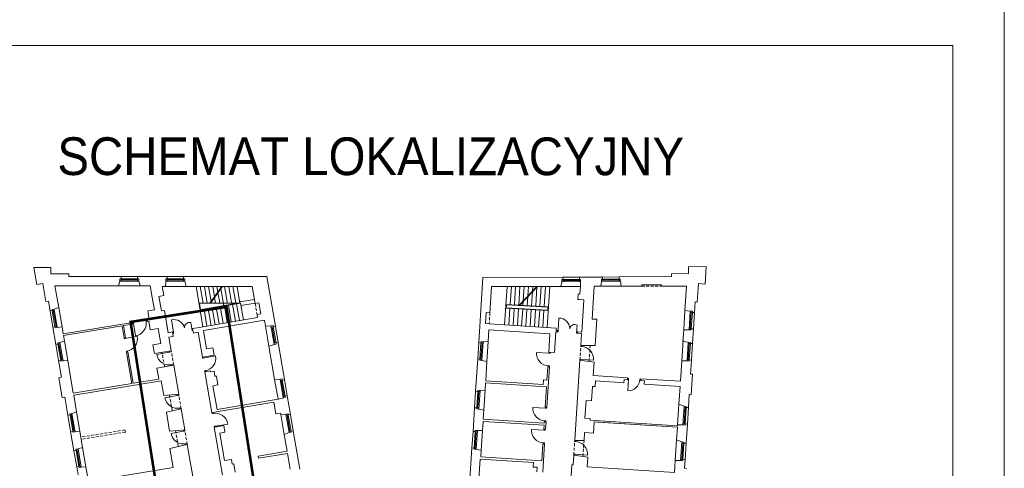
# Model space of a CAD drawing. Header units: centimetres. Extents: x 695802 to 711011, y 25963 to 44188.
# Tile 18 of 157: x 701317 to 701653, y 33116 to 33269. Entities that reach past the tile are written whole.
import ezdxf

# ---------------------------------------------------------------- set-up
doc = ezdxf.new("R2010")
doc.units = ezdxf.units.CM
doc.linetypes.add('DASHED', pattern=[19.05, 12.7, -6.35])
for name, color, linetype, lineweight in [('Drzwi i okna', 51, 'Continuous', 9), ('Opis', 102, 'Continuous', 9), ('Przekrojowa', 253, 'Continuous', 25), ('Ramka', 255, 'Continuous', 9), ('S3_obrys zakresu', 1, 'Continuous', 5), ('Widokowa', 140, 'Continuous', 9)]:
    doc.layers.add(name, color=color, linetype=linetype, lineweight=lineweight)
doc.layers.add('Obrys powierzchni', color=50, linetype='Continuous', lineweight=9, plot=False)
doc.styles.add('ARIELCE', font='arial.ttf', dxfattribs={"width": 0.9})

# ---------------------------------------------------------------- blocks, each defined once
blk = doc.blocks.new('zw$2918')
at = {"layer": 'Drzwi i okna', "color": 0, "lineweight": 0}
for p, q in [((677.6, -373.9), (670.5, -375.1)), ((671.9, -383), (678.9, -381.8)), ((679, -382.8), (677.6, -373.9)), ((678.9, -381.8), (692.5, -466.2)), ((763.4, -360), (769.2, -359.1)), ((764.8, -368.9), (763.4, -360)), ((764.7, -367.9), (770.3, -367)), ((950.2, -441.6), (936.3, -357.3)), ((1076.8, -429.8), (1067.9, -376)), ((3569.7, -430.1), (3574.6, -344.7)), ((3695.7, -447.3), (3698.8, -392.9)), ((620.3, -484.1), (704.4, -468.5)), ((950.2, -441.6), (943.7, -442.7)), ((951.7, -450.5), (945.2, -451.6)), ((950.2, -441.6), (951.7, -450.5)), ((1075.3, -420.9), (1081.8, -419.8)), ((1075.3, -420.9), (1076.8, -429.8)), ((1076.8, -429.8), (1083.3, -428.7)), ((3569.1, -439.1), (3562.6, -438.7)), ((3569.7, -430.1), (3563.1, -429.7)), ((3569.7, -430.1), (3569.1, -439.1)), ((3696.2, -438.3), (3695.7, -447.3)), ((3695.7, -447.3), (3702.3, -447.7)), ((3696.2, -438.3), (3702.8, -438.7)), ((615.9, -484.8), (614.8, -478.3)), ((624.8, -483.3), (615.9, -484.8)), ((623.8, -483.5), (622.7, -477)), ((3723.9, -538.3), (3724.4, -531.7)), ((3731.9, -538.8), (3732.4, -531.6)), ((639.5, -569), (630.7, -570.5)), ((630.7, -570.5), (631.8, -576.8)), ((639.7, -575.5), (638.6, -569.1)), ((920.3, -577.2), (836.2, -592.7)), ((919, -570.3), (920.3, -577.2)), ((919.3, -577.4), (928.1, -575.7)), ((928.1, -575.7), (926.8, -568.6)), ((1153.2, -616.9), (1237.4, -602)), ((3507.5, -583.5), (3422.1, -578)), ((3506.5, -583.4), (3515.4, -584)), ((3507.9, -576.5), (3507.5, -583.5)), ((3515.4, -584), (3515.9, -576.8)), ((3732.9, -538.9), (3723.9, -538.3)), ((3731.9, -538.8), (3731.9, -538.8)), ((935, -662.8), (943.9, -661.2)), ((936, -662.7), (937, -668.3)), ((943.9, -661.2), (944.9, -667)), ((1148.8, -617.6), (1147.7, -611.1)), ((1157.7, -616.2), (1148.8, -617.6)), ((1156.7, -616.3), (1155.6, -609.8)), ((3500.9, -670.1), (3509.9, -670.7)), ((3501.9, -670.2), (3501.5, -676.2)), ((3718.3, -625), (3717.9, -631.5)), ((3727.3, -625.6), (3718.3, -625)), ((3725.9, -632.7), (3726.3, -625.6)), ((3726.3, -625.6), (3811.7, -631)), ((1171.8, -701.9), (1162.9, -703.4)), ((1162.9, -703.4), (1164, -709.8)), ((1171.8, -708.5), (1170.8, -702.1)), ((3509.9, -670.7), (3509.5, -676.4)), ((4042.2, -762.9), (4048.6, -763.3)), ((4049.1, -755.3), (4042.6, -754.9)), ((4048.9, -758.8), (4044, -838.7)), ((4048.6, -764.3), (4049.1, -755.3)), ((4125.3, -769), (4125.9, -760)), ((4125.4, -768), (4132, -768.4)), ((4125.9, -760), (4132.5, -760.4)), ((975.4, -865.1), (976.6, -872)), ((975.6, -872.2), (984.5, -870.6)), ((984.5, -870.6), (983.2, -863.5)), ((976.6, -872), (892.5, -887.5)), ((991.4, -957.7), (1000.2, -956.1)), ((992.3, -957.5), (993.4, -963.1)), ((1000.2, -956.1), (1001.3, -961.8)), ((1214.4, -995), (1213.3, -988.5)), ((1223.3, -993.5), (1214.4, -995)), ((1222.3, -993.7), (1221.2, -987.2)), ((3483.3, -957.6), (3398, -952.1)), ((3482.3, -957.6), (3491.3, -958.1)), ((3483.8, -950.6), (3483.3, -957.6)), ((3491.3, -958.1), (3491.8, -950.9)), ((1236.4, -1079.4), (1320.8, -1065.5)), ((3476.7, -1044.3), (3485.7, -1044.9)), ((3477.7, -1044.3), (3477.3, -1050.3)), ((3485.7, -1044.9), (3485.3, -1050.6)), ((1018.1, -1114.5), (934, -1130)), ((1016.6, -1106.5), (1018.1, -1114.5)), ((1017.1, -1114.7), (1026, -1113.1)), ((1026, -1113.1), (1024.7, -1106)), ((1237.4, -1079.3), (1228.5, -1080.7)), ((1228.5, -1080.7), (1229.6, -1087.1)), ((1237.5, -1085.8), (1236.4, -1079.4)), ((3473.5, -1107.4), (3388.1, -1101.9)), ((3472.5, -1107.3), (3481.4, -1107.9)), ((3473.9, -1100.4), (3473.5, -1107.4)), ((3481.4, -1107.9), (3481.9, -1100.7)), ((1032.8, -1200.2), (1041.7, -1198.5)), ((1033.8, -1200), (1035, -1206.3)), ((1041.7, -1198.5), (1042.8, -1204.4)), ((3466.9, -1194), (3475.9, -1194.6)), ((3467.9, -1194.1), (3467.5, -1200.1)), ((3475.9, -1194.6), (3475.5, -1200.3)), ((3682.3, -1184), (3682.7, -1177.4)), ((3691.2, -1184.6), (3682.3, -1184)), ((3690.2, -1184.5), (3690.7, -1177.3)), ((3690.2, -1184.5), (3690.2, -1184.5)), ((3676.7, -1270.7), (3676.3, -1277.2)), ((3685.7, -1271.3), (3676.7, -1270.7)), ((3684.2, -1278.3), (3684.7, -1271.2)), ((3684.7, -1271.2), (3770, -1276.7))]:
    blk.add_line(p, q, dxfattribs=at)
for centre, radius, start, end in [((755.5, -366), 78.2, 187.54604, 190.84461), ((621.9, -492.7), 78.2, 278.14381, 281.44237), ((937.8, -653.4), 78.2, 98.76806, 102.06662), ((3505.8, -661.7), 78.2, 84.66809, 87.96665), ((1154.7, -625.5), 78.2, 277.70821, 281.00678), ((4047.9, -761), 77.8, 267.11022, 356.48427), ((4126.8, -764.7), 78.2, 174.84304, 178.1416), ((994.1, -948.3), 78.2, 98.76806, 102.06662), ((3481.7, -1035.8), 78.2, 84.66809, 87.96665), ((1035.6, -1190.7), 78.2, 98.76806, 102.06662), ((1220.4, -1002.9), 78.2, 277.70821, 281.00678), ((3471.9, -1185.6), 78.2, 84.66809, 87.96665)]:
    blk.add_arc(centre, radius, start, end, dxfattribs=at)
at = {"layer": 'Drzwi i okna', "color": 0, "lineweight": 0, "ltscale": 1.6}
for centre, radius, start, end in [((678.9, -380.6), 86.7, 279.07093, 10.68155), ((954.4, -427), 72.1, 11.91883, 104.55665), ((1059.5, -409.7), 34.7, 75.93657, 184.12913), ((3576.9, -416.8), 72.1, 359.21413, 91.85195), ((3682.4, -422.3), 33.7, 60.73539, 172.28706), ((619.1, -484.5), 86.7, 278.99845, 10.60907), ((921.5, -577.1), 86.7, 190.29295, 281.90356), ((1152, -617.3), 86.7, 278.56286, 10.17348), ((3508.7, -583.7), 86.7, 176.19298, 267.80359), ((3725.1, -625.3), 86.7, 356.20358, 87.81419), ((977.9, -872), 86.7, 190.29295, 281.90356), ((1235.2, -1079.4), 86.7, 9.2331, 100.84372), ((3484.5, -957.9), 86.7, 176.19298, 267.80359), ((1019.4, -1114.5), 86.7, 190.29295, 281.90356), ((3474.7, -1107.6), 86.7, 176.19298, 267.80359), ((3683.4, -1271), 86.7, 356.20358, 87.81419)]:
    blk.add_arc(centre, radius, start, end, dxfattribs=at)
at = {"layer": 'Przekrojowa', "color": 0, "lineweight": 0, "ltscale": 1.6}
for p, q in [((20.1, -117.3), (0, 0)), ((0, 0), (115, 0)), ((115, 0), (115, -45)), ((4577.8, 6.7), (4456.8, 3.7)), ((4456.8, 3.7), (4456.8, -41.3)), ((4570.1, -113.3), (4577.8, 6.7)), ((115, -45), (239, -45)), ((239, -45), (239, -63)), ((239, -63), (594, -63)), ((706, -63), (907, -63)), ((1019, -63), (1586.8, -63)), ((1644.6, -401), (1586.8, -63)), ((3872.8, -65.6), (3714.8, -66.8)), ((4340.8, -62.1), (3984.8, -64.7)), ((4456.8, -41.3), (4340.8, -44.1)), ((4340.8, -44.1), (4340.8, -62.1)), ((60.2, -110.4), (20.1, -117.3)), ((81.1, -232.8), (60.2, -110.4)), ((575.7, -125), (143.8, -125)), ((143.8, -125), (169.2, -273.1)), ((575.7, -125), (586.2, -92.8)), ((724.3, -125), (713.8, -92.8)), ((792.8, -125), (724.3, -125)), ((792.8, -125), (806.6, -205.4)), ((884.5, -192.1), (873.9, -129.9)), ((873.9, -129.9), (896.4, -129.9)), ((896.4, -129.9), (899.2, -92.8)), ((1038.1, -129.9), (1026.8, -92.8)), ((1038.1, -129.9), (1048.7, -129.9)), ((1048.7, -129.9), (1487.3, -129.9)), ((1506.9, -246.1), (1487.3, -129.9)), ((3029.2, -511.4), (3057.8, -68.3)), ((3057.8, -68.3), (3602.8, -67.7)), ((3105.4, -308.9), (3116.9, -130)), ((3116.9, -130), (3587.4, -129.3)), ((3587.4, -129.3), (3595.3, -97.5)), ((3718.4, -181.8), (3721.8, -129.5)), ((3801.1, -351.3), (3815.6, -127.2)), ((3815.6, -127.2), (3861.6, -127.2)), ((3861.6, -127.2), (3865.2, -95.4)), ((3999.3, -127.1), (3993.3, -94.3)), ((4139.3, -127), (3999.3, -127.1)), ((4139.3, -118.9), (4274.3, -118.8)), ((4139.3, -127), (4139.3, -118.9)), ((4274.3, -126.9), (4274.3, -118.8)), ((4443.9, -126.8), (4274.3, -126.9)), ((4433.2, -292.7), (4443.9, -126.8)), ((4517.1, -236.2), (4525.2, -110.4)), ((4525.2, -110.4), (4570.1, -113.3)), ((852, -197.7), (884.5, -192.1)), ((868.8, -296.3), (852, -197.7)), ((3703, -217.9), (3705.4, -181)), ((3718.4, -181.8), (3705.4, -181)), ((98.9, -229.8), (81.1, -232.8)), ((110.2, -295.8), (98.9, -229.8)), ((820.8, -288.6), (806.6, -205.4)), ((1531.7, -241.8), (1506.9, -246.1)), ((1531.7, -241.8), (1544.4, -315.9)), ((3716, -218.7), (3703, -217.9)), ((3744.4, -220.6), (3716, -218.7)), ((3741.8, -260.9), (3730.3, -440.5)), ((3744.4, -220.6), (3741.8, -260.9)), ((4498.5, -307.1), (4503.1, -235.3)), ((4503.1, -235.3), (4517.1, -236.2)), ((169.2, -273.1), (138.2, -283.2)), ((820.8, -288.6), (776, -296.3)), ((786.2, -356.1), (776, -296.3)), ((888.5, -292.9), (868.8, -296.3)), ((888.5, -292.9), (914.4, -444.3)), ((1544.4, -315.9), (1519.4, -320.2)), ((1522.7, -340.3), (1519.4, -320.2)), ((3080.4, -307.2), (3075.6, -382.1)), ((3105.4, -308.9), (3080.4, -307.2)), ((4433.2, -292.7), (4469.3, -297.5)), ((670.5, -375.1), (199.8, -452.3)), ((600.2, -397), (201.5, -462.3)), ((614.1, -478.4), (600.2, -397)), ((672.2, -385.2), (610.1, -395.3)), ((624, -476.8), (610.1, -395.3)), ((670.5, -375.1), (672.2, -385.2)), ((786.2, -356.1), (769.2, -358.9)), ((769.2, -358.9), (770.9, -369)), ((782.8, -367), (770.9, -369)), ((792.5, -424.2), (782.8, -367)), ((914.4, -444.3), (906.1, -395.8)), ((1231.6, -390.1), (1112.7, -410.4)), ((1570.5, -359.3), (1154.5, -430.4)), ((1522.7, -340.3), (1231.6, -390.1)), ((1577.8, -400.7), (1570.5, -359.3)), ((1577.8, -400.7), (1613.9, -398.4)), ((3100.5, -383.7), (3075.6, -382.1)), ((3556.6, -413.2), (3100.5, -383.7)), ((3833.1, -353.4), (3801.1, -351.3)), ((3821.6, -530.6), (3833.1, -353.4)), ((149.1, -523.5), (129, -406.2)), ((191.8, -405.2), (159.6, -408.7)), ((191.8, -405.2), (199.8, -452.3)), ((201.5, -462.3), (208.1, -500.8)), ((846.8, -414.9), (792.5, -424.2)), ((864.5, -518.4), (846.8, -414.9)), ((943.1, -439.4), (914.4, -444.3)), ((943.1, -439.4), (948.3, -470)), ((1112.7, -410.4), (1081.1, -415.8)), ((1081.1, -415.8), (1086.3, -446.4)), ((1117.9, -441), (1086.3, -446.4)), ((1117.9, -441), (1147.1, -611.2)), ((1154.5, -430.4), (1175.6, -553.6)), ((3099, -424.8), (3093.8, -504.8)), ((3514.1, -451.6), (3099, -424.8)), ((3506, -576.3), (3514.1, -451.6)), ((3555, -438.2), (3546, -578.9)), ((3555, -438.2), (3562.6, -438.7)), ((3555.6, -429.2), (3556.6, -413.2)), ((3555.6, -429.2), (3563.1, -429.7)), ((3562.6, -438.7), (3563.1, -429.7)), ((3702.3, -447.7), (3702.8, -438.7)), ((3729.7, -449.5), (3702.3, -447.7)), ((3730.3, -440.5), (3702.8, -438.7)), ((3724.4, -531.7), (3729.7, -449.5)), ((4424.8, -424.2), (4419.6, -504.3)), ((4424.8, -424), (4461.1, -424.7)), ((4484.8, -518.7), (4491.3, -418.9)), ((208.1, -500.8), (177.1, -510.9)), ((624, -476.8), (614.1, -478.4)), ((864.5, -518.4), (810.2, -527.7)), ((820.4, -586.8), (810.2, -527.7)), ((948.3, -470), (919.7, -474.9)), ((935.4, -567.2), (919.7, -474.9)), ((1600.9, -536.9), (1635.4, -524.1)), ((1706.6, -763.8), (1663.4, -511.4)), ((3093.8, -504.8), (3059.4, -505.5)), ((3724.4, -531.7), (3821.6, -530.6)), ((4419.6, -504.3), (4455.6, -509)), ((640.8, -575.3), (631, -576.9)), ((667.3, -789.3), (631, -576.9)), ((677.2, -787.7), (640.8, -575.3)), ((935.4, -567.2), (820.4, -586.8)), ((1147.1, -611.2), (1227.3, -597.5)), ((1175.6, -553.6), (1218.5, -546.3)), ((1218.5, -546.3), (1227.3, -597.5)), ((1600.9, -536.9), (1639.6, -763.5)), ((3506, -576.3), (3546, -578.9)), ((168, -633.9), (187.4, -747.3)), ((230.7, -632.9), (198.5, -636.4)), ((230.7, -632.9), (268.6, -854.6)), ((952.3, -665.7), (837.2, -685.4)), ((986, -863), (952.3, -665.7)), ((3022, -623.1), (3007.9, -842.7)), ((3085.1, -640), (3051.2, -632.8)), ((3076.5, -772.1), (3085.1, -640)), ((3682.7, -1177.4), (3717.9, -631.5)), ((3717.9, -631.5), (3814.2, -645.2)), ((3808.4, -736.6), (3814.2, -645.2)), ((4411.1, -635.7), (4402.1, -774.6)), ((4411.1, -635.5), (4447.4, -636.3)), ((4477.6, -630.5), (4471.4, -726.3)), ((849.8, -759.3), (837.2, -685.4)), ((1201.3, -703.4), (1164, -709.8)), ((1164, -709.8), (1211.7, -988.7)), ((1202.4, -709.9), (1201.3, -703.4)), ((1226.8, -705.7), (1202.4, -709.9)), ((1232.8, -740.6), (1226.8, -705.7)), ((3493.7, -766.9), (3499.6, -676.1)), ((3511.6, -676.9), (3493.9, -951.3)), ((3499.6, -676.1), (3511.6, -676.9)), ((4042.9, -751.6), (3808.4, -736.6)), ((4471.4, -726.3), (4485.4, -727.2)), ((4485.4, -727.2), (4476.4, -866.3)), ((187.4, -747.3), (169.6, -750.3)), ((192.7, -885.4), (169.6, -750.3)), ((667.3, -789.3), (268.6, -854.6)), ((867.8, -770.8), (271, -868.7)), ((849.8, -759.3), (677.2, -787.7)), ((867.8, -770.8), (885.2, -872.3)), ((1219.4, -804.8), (1253, -799.1)), ((1242.7, -738.9), (1232.8, -740.6)), ((1253, -799.1), (1242.7, -738.9)), ((1639.6, -763.5), (1676, -761.1)), ((3075.6, -786), (3072.4, -836.1)), ((3490.8, -812.8), (3075.6, -786)), ((3468.7, -797.4), (3076.5, -772.1)), ((3468.7, -797.4), (3470.8, -765.5)), ((3470.8, -765.5), (3493.7, -766.9)), ((3824.1, -772.7), (3821.6, -810.6)), ((3824.1, -772.7), (4017.7, -785.1)), ((4019.1, -763.1), (4017.7, -785.1)), ((4042, -764.6), (4019.1, -763.1)), ((4042, -764.6), (4042.9, -751.6)), ((4131.9, -770.3), (4132.7, -757.4)), ((4156.8, -771.9), (4131.9, -770.3)), ((4156.8, -771.9), (4131.9, -770.3)), ((4402.1, -774.6), (4132.7, -757.4)), ((4156.8, -771.9), (4155.4, -793.9)), ((4155.4, -793.9), (4399.9, -809.5)), ((271, -868.7), (290.5, -982.8)), ((986, -863), (885.2, -872.3)), ((1182.4, -817.2), (1182.4, -817.2)), ((1247.4, -967.4), (1219.4, -804.8)), ((3072.4, -836.1), (3038.1, -836.8)), ((3481.9, -950.6), (3490.8, -812.8)), ((3802.7, -809.4), (3796.4, -907.2)), ((3821.6, -810.6), (3802.7, -809.4)), ((4392, -931.6), (4399.9, -809.5)), ((4456.7, -954.2), (4462.5, -865.4)), ((4462.5, -865.4), (4476.4, -866.3)), ((210.4, -882.3), (192.7, -885.4)), ((231.5, -1005.5), (210.4, -882.3)), ((1242.1, -983.5), (1633.1, -916.7)), ((1663.3, -896.3), (1247.4, -967.4)), ((1646.8, -996.7), (1633.1, -916.7)), ((1725.5, -874.2), (1747, -1000.4)), ((3760.4, -904.9), (3752.6, -1026.6)), ((3796.4, -907.2), (3760.4, -904.9)), ((4392, -931.6), (4427.5, -944.6)), ((290.5, -982.8), (259.5, -992.9)), ((1002.9, -961.6), (902.6, -986)), ((902.6, -986), (924.6, -1115)), ((1027.5, -1105.5), (1002.9, -961.6)), ((1211.7, -988.7), (1242.1, -983.5)), ((1646.8, -996.7), (1679.4, -991.1)), ((1681, -1001), (1679.4, -991.1)), ((1681, -1001), (1716.4, -997.7)), ((3000.7, -954.5), (2990.2, -1116.1)), ((3063.7, -971.3), (3029.9, -964.1)), ((3063.7, -971.3), (3059.7, -1033.5)), ((3481.9, -950.6), (3493.9, -951.3)), ((3058.8, -1047.5), (3054.8, -1109.5)), ((3473.9, -1074.3), (3058.8, -1047.5)), ((3474.8, -1060.3), (3059.7, -1033.5)), ((3475.5, -1050.3), (3474.8, -1060.3)), ((3475.5, -1050.3), (3487.4, -1051.1)), ((3487.4, -1051.1), (3484.2, -1101)), ((3788.5, -1028.9), (3752.6, -1026.6)), ((3788.5, -1028.9), (3787.9, -1038.9)), ((3787.9, -1038.9), (4382.6, -1077)), ((3811.2, -1127.4), (3816.2, -1050.6)), ((3816.2, -1050.6), (4382, -1087.1)), ((3816.2, -1050.6), (4382, -1087.1)), ((3841.1, -1052.2), (4382, -1087.1)), ((3841.1, -1052.2), (4382, -1087.1)), ((4382.6, -1077), (4383, -1071.3)), ((4383, -1071.1), (4419.3, -1071.8)), ((4441.1, -1196.7), (4449.5, -1066)), ((272.8, -1247), (250.4, -1115.9)), ((313.1, -1114.9), (280.9, -1118.4)), ((313.1, -1114.9), (331.8, -1224.3)), ((1027.5, -1105.5), (924.6, -1115)), ((1228.6, -1087.3), (1259, -1082.1)), ((1228.6, -1087.3), (1248.8, -1083.8)), ((1228.6, -1087.3), (1284.5, -1413.5)), ((1259, -1082.1), (1293.5, -1076.2)), ((1266.8, -1127.4), (1301.3, -1121.5)), ((1266.8, -1127.4), (1298.9, -1314.7)), ((1293.5, -1076.2), (1301.3, -1121.5)), ((1704.1, -1135.7), (1737.9, -1123.4)), ((1723.7, -1250.3), (1704.1, -1135.7)), ((1810.6, -1372), (1765.9, -1110.8)), ((3054.8, -1109.5), (3020.4, -1110.3)), ((3472.2, -1100.2), (3473.9, -1074.3)), ((3472.2, -1100.2), (3484.2, -1101)), ((3749.3, -1123.4), (3745.9, -1176.6)), ((3749.3, -1123.4), (3811.2, -1127.4)), ((4376.4, -1174.1), (4382, -1087.1)), ((328.7, -1206.3), (331.8, -1224.3)), ((1044.3, -1204), (926.5, -1232.8)), ((1088.2, -1460.3), (1044.3, -1204)), ((3465.8, -1200), (3458.3, -1315.8)), ((3477.8, -1200.8), (3465.4, -1393.4)), ((3465.8, -1200), (3477.8, -1200.8)), ((3682.7, -1177.4), (3745.9, -1176.6)), ((4376.4, -1174.1), (4411.9, -1187.1)), ((331.8, -1224.3), (300.8, -1234.4)), ((926.5, -1232.8), (948.4, -1361.1)), ((1723.7, -1250.3), (1526.9, -1284)), ((1529.3, -1298.8), (1726.2, -1265.1)), ((1744.4, -1371.7), (1726.2, -1265.1)), ((2983, -1227.9), (2966.9, -1477.4)), ((3046.1, -1244.7), (3012.2, -1237.6)), ((3046.1, -1244.7), (3043.2, -1289)), ((1298.9, -1314.7), (1345.2, -1306.8)), ((1345.2, -1306.8), (1350.6, -1338.3)), ((1350.6, -1338.3), (1360.5, -1336.6)), ((1360.5, -1336.6), (1370.3, -1393.8)), ((1526.9, -1284), (1529.3, -1298.8)), ((3028.5, -1470.8), (3039.3, -1304.8)), ((3401.4, -1328.2), (3039.3, -1304.8)), ((3458.3, -1315.8), (3043.2, -1289)), ((3401.4, -1328.2), (3399.5, -1358.1)), ((3676.3, -1277.2), (3672, -1343)), ((3676.3, -1277.2), (3771.6, -1290.7)), ((3771.6, -1290.7), (3767.4, -1356)), ((4367.4, -1313.8), (4362.2, -1394.4)), ((4367.4, -1313.6), (4403.7, -1314.3)), ((4430.1, -1366.4), (4433.9, -1308.5)), ((291.7, -1357.4), (300.8, -1410.7)), ((354.4, -1356.4), (322.2, -1359.9)), ((354.4, -1356.4), (371.4, -1455.7)), ((948.4, -1361.1), (371.4, -1455.7)), ((3427.4, -1359.9), (3399.5, -1358.1)), ((3427.4, -1359.9), (3425.5, -1389.8)), ((3658.2, -1417.3), (3663, -1342.5)), ((3672, -1343), (3663, -1342.5)), ((3767.4, -1356), (4362.2, -1394.4)), ((4430.1, -1366.4), (4444.1, -1367.3))]:
    blk.add_line(p, q, dxfattribs=at)
at = {"layer": 'Przekrojowa', "color": 0, "lineweight": 0}
for p, q in [((594, -78), (594, -63)), ((594, -63), (594, -78)), ((706, -78), (706, -63)), ((706, -63), (706, -78)), ((907, -78), (907, -63)), ((907, -63), (907, -78)), ((1019, -78), (1019, -63)), ((1019, -63), (1019, -78)), ((3714.9, -81.8), (3714.8, -66.8)), ((3714.8, -66.8), (3714.9, -81.8)), ((3872.9, -80.6), (3872.8, -65.6)), ((3872.8, -65.6), (3872.9, -80.6)), ((3984.9, -79.7), (3984.8, -64.7)), ((3984.8, -64.7), (3984.9, -79.7)), ((586.2, -92.8), (586.2, -78)), ((586.2, -78), (594, -78)), ((713.8, -78), (706, -78)), ((713.8, -92.8), (713.8, -78)), ((899.2, -92.8), (899.2, -78)), ((899.2, -78), (907, -78)), ((1026.8, -78), (1019, -78)), ((1026.8, -92.8), (1026.8, -78)), ((3595.2, -82.7), (3603, -82.6)), ((3595.3, -97.5), (3595.2, -82.7)), ((3603, -82.6), (3602.8, -67.7)), ((3602.8, -67.7), (3603, -82.6)), ((3722.7, -81.7), (3714.9, -81.8)), ((3721.8, -129.6), (3722.7, -81.7)), ((3865.2, -95.4), (3865.1, -80.6)), ((3865.1, -80.6), (3872.9, -80.6)), ((3992.7, -79.7), (3984.9, -79.7)), ((3992.8, -94.5), (3992.7, -79.7)), ((124.9, -293.3), (110.2, -295.8)), ((110.2, -295.8), (124.9, -293.3)), ((138.2, -283.2), (123.6, -285.7)), ((123.6, -285.7), (124.9, -293.3)), ((4469.3, -297.5), (4484.1, -298.4)), ((4484.1, -298.4), (4483.6, -306.2)), ((4483.6, -306.2), (4498.5, -307.1)), ((4498.5, -307.1), (4483.6, -306.2)), ((1613.9, -398.4), (1628.5, -395.9)), ((1628.5, -395.9), (1629.8, -403.6)), ((1629.8, -403.6), (1644.6, -401)), ((1644.6, -401), (1629.8, -403.6)), ((143.8, -403.7), (129, -406.2)), ((129, -406.2), (143.8, -403.7)), ((145.1, -411.4), (143.8, -403.7)), ((159.7, -408.9), (145.1, -411.4)), ((4461.1, -424.7), (4475.8, -425.7)), ((4475.8, -425.7), (4476.3, -417.9)), ((4476.3, -417.9), (4491.3, -418.9)), ((4491.3, -418.9), (4476.3, -417.9)), ((163.8, -521), (149.1, -523.5)), ((149.1, -523.5), (163.8, -521)), ((177.1, -510.9), (162.5, -513.3)), ((162.5, -513.3), (163.8, -521)), ((1635.4, -524.1), (1650, -521.6)), ((1648.7, -513.9), (1663.4, -511.4)), ((1663.4, -511.4), (1648.7, -513.9)), ((1650, -521.6), (1648.7, -513.9)), ((3044.2, -512.3), (3029.2, -511.4)), ((3029.2, -511.4), (3044.2, -512.3)), ((3044.7, -504.6), (3044.2, -512.3)), ((3059.4, -505.5), (3044.7, -504.6)), ((4455.6, -509), (4470.4, -510)), ((4470.4, -510), (4469.9, -517.7)), ((4469.9, -517.7), (4484.8, -518.7)), ((4484.8, -518.7), (4469.9, -517.7)), ((182.7, -631.4), (168, -633.9)), ((168, -633.9), (182.7, -631.4)), ((184, -639.1), (182.7, -631.4)), ((198.6, -636.6), (184, -639.1)), ((3037, -624.1), (3022, -623.1)), ((3022, -623.1), (3037, -624.1)), ((3036.5, -631.9), (3037, -624.1)), ((3051.2, -632.8), (3036.5, -631.9)), ((4447.4, -636.3), (4462.2, -637.3)), ((4462.2, -637.3), (4462.7, -629.5)), ((4462.7, -629.5), (4477.6, -630.5)), ((4477.6, -630.5), (4462.7, -629.5)), ((1676, -761.1), (1690.5, -758.6)), ((1690.5, -758.6), (1691.9, -766.3)), ((1691.9, -766.3), (1706.6, -763.8)), ((1706.6, -763.8), (1691.9, -766.3)), ((3022.8, -843.6), (3007.9, -842.7)), ((3007.9, -842.7), (3022.8, -843.6)), ((3023.3, -835.9), (3022.8, -843.6)), ((3038.1, -836.8), (3023.3, -835.9)), ((1663.3, -896.3), (1712, -884.4)), ((1710.7, -876.7), (1725.5, -874.2)), ((1725.5, -874.2), (1710.7, -876.7)), ((1712, -884.4), (1710.7, -876.7)), ((246.2, -1003), (231.5, -1005.5)), ((231.5, -1005.5), (246.2, -1003)), ((259.5, -992.9), (244.9, -995.4)), ((244.9, -995.4), (246.2, -1003)), ((1716.4, -997.7), (1731, -995.2)), ((1731, -995.2), (1732.3, -1002.9)), ((1732.3, -1002.9), (1747, -1000.4)), ((1747, -1000.4), (1732.3, -1002.9)), ((3015.6, -955.4), (3000.7, -954.5)), ((3000.7, -954.5), (3015.6, -955.4)), ((3015.1, -963.2), (3015.6, -955.4)), ((3029.9, -964.1), (3015.1, -963.2)), ((4427.5, -944.6), (4442.3, -945.5)), ((4442.3, -945.5), (4441.8, -953.3)), ((4441.8, -953.3), (4456.7, -954.2)), ((4456.7, -954.2), (4441.8, -953.3)), ((4419.3, -1071.8), (4434.1, -1072.8)), ((4434.1, -1072.8), (4434.6, -1065)), ((4434.6, -1065), (4449.5, -1066)), ((4449.5, -1066), (4434.6, -1065)), ((265.1, -1113.4), (250.4, -1115.9)), ((250.4, -1115.9), (265.1, -1113.4)), ((266.4, -1121.1), (265.1, -1113.4)), ((281, -1118.6), (266.4, -1121.1)), ((1737.9, -1123.4), (1752.5, -1120.9)), ((1751.2, -1113.3), (1765.9, -1110.8)), ((1765.9, -1110.8), (1751.2, -1113.3)), ((1752.5, -1120.9), (1751.2, -1113.3)), ((3005.2, -1117.1), (2990.2, -1116.1)), ((2990.2, -1116.1), (3005.2, -1117.1)), ((3005.7, -1109.3), (3005.2, -1117.1)), ((3020.4, -1110.3), (3005.7, -1109.3)), ((4411.9, -1187.1), (4426.7, -1188)), ((4426.7, -1188), (4426.2, -1195.8)), ((4426.2, -1195.8), (4441.1, -1196.7)), ((4441.1, -1196.7), (4426.2, -1195.8)), ((287.5, -1244.5), (272.8, -1247)), ((272.8, -1247), (287.5, -1244.5)), ((300.8, -1234.4), (286.2, -1236.8)), ((286.2, -1236.8), (287.5, -1244.5)), ((2997.9, -1228.8), (2983, -1227.9)), ((2983, -1227.9), (2997.9, -1228.8)), ((2997.4, -1236.6), (2997.9, -1228.8)), ((3012.2, -1237.6), (2997.4, -1236.6)), ((4403.7, -1314.3), (4418.4, -1315.3)), ((4418.4, -1315.3), (4418.9, -1307.5)), ((4418.9, -1307.5), (4433.9, -1308.5)), ((4433.9, -1308.5), (4418.9, -1307.5)), ((306.4, -1354.9), (291.7, -1357.4)), ((291.7, -1357.4), (306.4, -1354.9)), ((307.7, -1362.6), (306.4, -1354.9)), ((322.3, -1360.1), (307.7, -1362.6))]:
    blk.add_line(p, q, dxfattribs=at)
at = {"layer": 'Widokowa', "color": 0, "lineweight": 0, "ltscale": 1.6}
for p, q in [((706, -63), (594, -63)), ((1019, -63), (907, -63)), ((3602.8, -67.7), (3714.8, -66.8)), ((3872.8, -65.6), (3984.8, -64.7)), ((724.3, -125), (575.7, -125)), ((1038.1, -129.9), (896.4, -129.9)), ((1104.1, -129.9), (1131.6, -290.7)), ((1132.5, -129.9), (1152, -243.5)), ((1160.9, -129.9), (1180.3, -243.2)), ((1189.3, -129.9), (1206.7, -231.2)), ((1198.1, -242.9), (1280.4, -129.9)), ((1202.6, -243.2), (1285, -129.9)), ((1217.7, -129.9), (1229.7, -199.6)), ((1246.2, -129.9), (1252.7, -168)), ((1270.2, -129.9), (1272.1, -141.3)), ((1298.6, -129.9), (1318.2, -244.7)), ((1327, -129.9), (1346, -241.4)), ((1355.4, -129.9), (1374.4, -241.1)), ((1383.8, -129.9), (1403.3, -244.3)), ((3205.3, -390.5), (3222.1, -129.8)), ((3243.2, -253), (3251.2, -129.8)), ((3272.2, -254.6), (3280.2, -129.7)), ((3301.2, -256.2), (3309.3, -129.7)), ((3305.2, -256.4), (3424.3, -129.5)), ((3309.4, -256.6), (3428.7, -129.5)), ((3332, -227.8), (3338.4, -129.7)), ((3363.2, -194.6), (3367.4, -129.6)), ((3394.5, -161.3), (3396.5, -129.6)), ((3417, -262.6), (3425.3, -133.1)), ((3445.9, -264.2), (3454.6, -129.5)), ((3474.9, -265.8), (3483.7, -129.5)), ((3494.8, -407.3), (3512.8, -129.4)), ((3587.4, -129.3), (3721.9, -129.2)), ((3861.6, -127.2), (3999.3, -127.1)), ((3861.6, -127.2), (3999.3, -127.1)), ((1253.6, -173.2), (1265.4, -242.3)), ((1273, -146.5), (1292.4, -260.2)), ((3359.1, -259.4), (3362.9, -199.6)), ((3388, -261), (3394.1, -166.3)), ((1123.6, -243.8), (1402.8, -240.8)), ((1124.1, -246.8), (1387.5, -243.9)), ((1134.1, -287.3), (1127.1, -246.8)), ((1387.5, -243.9), (1131.1, -287.8)), ((1407.6, -243.5), (1131.6, -290.7)), ((1207.6, -236.4), (1208.7, -242.9)), ((1230.6, -204.8), (1237, -242.6)), ((1269.6, -267.1), (1289, -380.3)), ((1297.2, -262.4), (1316.6, -375.6)), ((1324.8, -257.7), (1344.2, -370.8)), ((1352.4, -253), (1371.8, -366.1)), ((1380, -248.3), (1399.4, -361.4)), ((1401.5, -234.5), (1501.9, -217.7)), ((1407.6, -243.5), (1427, -356.7)), ((1410.2, -258.4), (1506.2, -242.4)), ((3214.3, -251.4), (3503.9, -267.4)), ((3215.8, -274.9), (3217.1, -254.5)), ((3217.1, -254.5), (3500.7, -270.2)), ((3330.1, -257.8), (3331.7, -232.8)), ((110.2, -295.8), (129, -406.2)), ((169.2, -273.1), (191.8, -405.2)), ((1131.6, -290.7), (1151, -403.9)), ((1159.2, -286), (1178.6, -399.2)), ((1186.8, -281.3), (1206.2, -394.4)), ((1214.4, -276.6), (1233.8, -389.7)), ((1242, -271.9), (1261.4, -385)), ((3212.6, -277.7), (3502.1, -293.8)), ((3215.8, -274.9), (3499.3, -290.6)), ((3234.2, -392.4), (3241.5, -279.4)), ((3263.2, -394.2), (3270.5, -281)), ((3292.1, -396.1), (3299.5, -282.6)), ((3321.1, -398), (3328.4, -284.2)), ((3350, -399.9), (3357.4, -285.8)), ((3378.9, -401.7), (3386.3, -287.4)), ((3407.9, -403.6), (3415.3, -289)), ((3436.8, -405.5), (3444.2, -290.6)), ((3465.8, -407.3), (3473.2, -292.2)), ((3499.3, -290.6), (3500.7, -270.2)), ((4424.8, -424.2), (4433.2, -292.7)), ((4491.3, -418.9), (4498.5, -307.1)), ((1600.9, -536.9), (1577.8, -400.7)), ((1663.4, -511.4), (1644.6, -401)), ((149.1, -523.5), (168, -633.9)), ((208.1, -500.8), (230.7, -632.9)), ((3029.2, -511.4), (3022, -623.1)), ((3093.8, -504.8), (3085.1, -640)), ((4411.1, -635.7), (4420.1, -496)), ((4477.6, -630.5), (4484.8, -518.7)), ((1662.4, -896.5), (1639.6, -763.5)), ((1725.5, -874.2), (1706.6, -763.8)), ((3007.9, -842.7), (3000.7, -954.5)), ((3072.4, -836.1), (3063.7, -971.3)), ((4383, -1071.3), (4392, -931.6)), ((231.5, -1005.5), (250.4, -1115.9)), ((290.5, -982.8), (313.1, -1114.9)), ((1704.1, -1135.7), (1680.9, -1000.1)), ((1765.9, -1110.8), (1747, -1000.4)), ((4449.5, -1066), (4456.7, -954.2)), ((2990.2, -1116.1), (2983, -1227.9)), ((3054.8, -1109.5), (3046.1, -1244.7)), ((4367.4, -1313.8), (4376.4, -1174.1)), ((4433.9, -1308.5), (4441.1, -1196.7)), ((272.8, -1247), (291.7, -1357.4)), ((331.8, -1224.3), (354.4, -1356.4))]:
    blk.add_line(p, q, dxfattribs=at)
at = {"layer": 'Widokowa', "color": 0, "lineweight": 0}
for p, q in [((586.2, -92.8), (713.8, -92.8)), ((593.8, -78), (706, -78)), ((594, -78), (594, -92.8)), ((594, -85.4), (706, -85.4)), ((706, -78), (706, -92.8)), ((899.2, -92.8), (1026.8, -92.8)), ((906.8, -78), (1019, -78)), ((907, -78), (907, -92.8)), ((907, -85.4), (1019, -85.4)), ((1019, -78), (1019, -92.8)), ((3722.4, -96.5), (3595.3, -97.5)), ((3715.2, -81.8), (3603, -82.6)), ((3603, -82.6), (3603.1, -97.4)), ((3715, -89.2), (3603, -90)), ((3714.9, -81.8), (3715.1, -96.6)), ((3992.8, -94.5), (3865.2, -95.4)), ((3985.1, -79.7), (3872.9, -80.6)), ((3872.9, -80.6), (3873, -95.4)), ((3985, -87.1), (3873, -88)), ((3984.9, -79.7), (3985, -94.5)), ((124.9, -293.3), (139.5, -290.8)), ((143.8, -403.9), (124.9, -293.3)), ((151.1, -402.5), (132.2, -292.1)), ((159.7, -408.9), (138.2, -283.2)), ((4469.3, -297.5), (4461.1, -424.7)), ((4483.6, -306.2), (4468.8, -305.2)), ((4476.2, -305.7), (4469, -417.5)), ((4483.6, -305.9), (4476.3, -417.9)), ((143.8, -403.7), (158.4, -401.2)), ((1613.9, -398.4), (1635.4, -524.1)), ((1629.8, -403.6), (1615.2, -406)), ((1622.5, -404.8), (1641.4, -515.2)), ((1629.8, -403.3), (1648.7, -513.9)), ((4476.3, -417.9), (4461.6, -417)), ((163.8, -521), (178.4, -518.5)), ((182.7, -631.6), (163.8, -521)), ((190, -630.2), (171.1, -519.8)), ((198.6, -636.6), (177.1, -510.9)), ((1648.7, -513.9), (1634.1, -516.4)), ((3036.9, -624.3), (3044.2, -512.3)), ((3044.2, -512.3), (3058.9, -513.3)), ((3044.3, -624.6), (3051.6, -512.8)), ((3051.2, -632.8), (3059.4, -505.5)), ((4455.6, -509), (4447.4, -636.3)), ((4469.9, -517.7), (4455.1, -516.8)), ((4462.5, -517.3), (4455.3, -629)), ((4469.9, -517.5), (4462.7, -629.5)), ((182.7, -631.4), (197.3, -628.9)), ((3037, -624.1), (3051.7, -625.1)), ((4462.7, -629.5), (4447.9, -628.5)), ((1676, -761.1), (1697.5, -886.9)), ((1691.9, -766.3), (1677.3, -768.8)), ((1684.6, -767.5), (1703.4, -877.9)), ((1691.8, -766.1), (1710.7, -876.7)), ((3015.6, -955.6), (3022.8, -843.6)), ((3022.8, -843.6), (3037.6, -844.6)), ((3023, -955.9), (3030.2, -844.1)), ((3029.9, -964.1), (3038.1, -836.8)), ((1710.7, -876.7), (1696.1, -879.2)), ((246.2, -1003), (260.8, -1000.5)), ((265.2, -1113.6), (246.2, -1003)), ((272.4, -1112.2), (253.5, -1001.8)), ((281, -1118.6), (259.5, -992.9)), ((1716.4, -997.7), (1737.9, -1123.4)), ((1732.3, -1002.9), (1717.7, -1005.4)), ((1725, -1004.1), (1743.9, -1114.5)), ((1732.3, -1002.6), (1751.2, -1113.3)), ((3015.6, -955.4), (3030.4, -956.4)), ((4427.5, -944.6), (4419.3, -1071.8)), ((4441.8, -953.3), (4427, -952.3)), ((4434.4, -952.8), (4427.2, -1064.6)), ((4441.8, -953.1), (4434.6, -1065)), ((4434.6, -1065), (4419.8, -1064.1)), ((265.1, -1113.4), (279.7, -1110.9)), ((1751.2, -1113.3), (1736.6, -1115.8)), ((2997.9, -1229.1), (3005.2, -1117.1)), ((3005.2, -1117.1), (3019.9, -1118)), ((3005.3, -1229.3), (3012.5, -1117.6)), ((3012.2, -1237.6), (3020.4, -1110.3)), ((4411.9, -1187.1), (4403.7, -1314.3)), ((4426.2, -1195.8), (4411.4, -1194.8)), ((4418.8, -1195.3), (4411.6, -1307.1)), ((4426.2, -1195.5), (4418.9, -1307.5)), ((287.5, -1244.5), (302.1, -1242)), ((306.5, -1355.1), (287.5, -1244.5)), ((313.7, -1353.7), (294.8, -1243.3)), ((322.3, -1360.1), (300.8, -1234.4)), ((2997.9, -1228.8), (3012.7, -1229.8)), ((4418.9, -1307.5), (4404.2, -1306.6)), ((306.4, -1354.9), (321, -1352.4))]:
    blk.add_line(p, q, dxfattribs=at)
at = {"layer": 'Widokowa', "color": 0, "linetype": 'DASHED', "lineweight": 0, "ltscale": 1.6}
for p, q in [((4139.3, -127), (4274.3, -126.9)), ((1506.9, -246.1), (1519.4, -320.2)), ((3105.4, -308.9), (3100.5, -383.7)), ((3717.9, -631.5), (3724.4, -531.7)), ((3780.5, -640.4), (3787.6, -531)), ((890.3, -675.7), (871.9, -578)), ((952.3, -665.7), (935.4, -567.2)), ((941.8, -976.5), (923.4, -868.8)), ((1002.9, -961.6), (986, -863)), ((620.2, -1105.5), (319.9, -1154.8)), ((622.8, -1120.3), (322.5, -1169.5)), ((620.2, -1105.5), (622.8, -1120.3)), ((983.2, -1218.9), (964.8, -1111.3)), ((1044.3, -1204), (1027.5, -1105.5)), ((3676.3, -1277.2), (3682.7, -1177.4)), ((3738.8, -1286.1), (3745.9, -1176.6))]:
    blk.add_line(p, q, dxfattribs=at)

msp = doc.modelspace()

# ---------------------------------------------------------------- linework, layer by layer
at = {"layer": 'Obrys powierzchni', "ltscale": 1.6}
for points in [[(699552.62, 33277.32), (701652.62, 33277.32), (701652.62, 30307.32), (699552.62, 30307.32)], [(699570.12, 33259.82), (701635.12, 33259.82), (701635.12, 30324.82), (699570.12, 30324.82)]]:
    msp.add_lwpolyline(points, close=True, dxfattribs=at)
at = {"layer": 'S3_obrys zakresu', "color": 1, "ltscale": 1.6, "true_color": 0xff0000, "const_width": 0.877}
msp.add_lwpolyline([(701355.16, 33165.78), (701387.82, 33170.91), (701409.52, 33032.69), (701376.86, 33027.57)], close=True, dxfattribs=at)

# ---------------------------------------------------------------- block references
at = {"layer": 'Ramka', "xscale": 0.05, "yscale": 0.05, "zscale": 0.05}
msp.add_blockref('zw$2918', (701322.23, 33184.34), dxfattribs=at)

# ---------------------------------------------------------------- texts
at = {"layer": 'Opis', "insert": (701330.24, 33228.58), "char_height": 14, "width": 724.063, "attachment_point": 1, "rotation": 359.981, "style": 'ARIELCE'}
msp.add_mtext('\\pxsm1,ql;{\\fArial|b0|i0|c238|p34;\\H0.916668x;SCHEMAT LOKALIZACYJNY}', dxfattribs=at)

doc.saveas('drawing.dxf')
